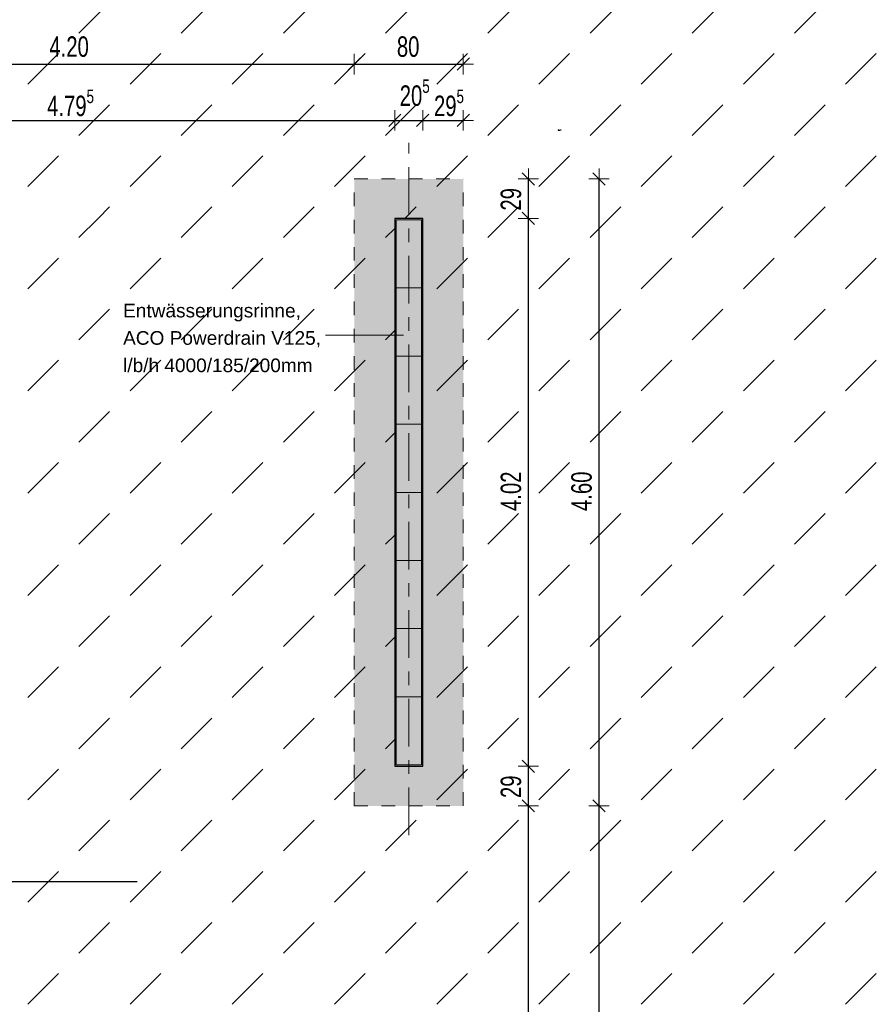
# Model space of a CAD drawing. Header units: metres. Extents: x 1333.9 to 1416.6, y -82.7 to -2.5.
# Tile 22 of 160: x 1353 to 1359.3, y -26.2 to -19. Entities that reach past the tile are written whole.
import ezdxf

# ---------------------------------------------------------------- set-up
doc = ezdxf.new("R2010")
doc.units = ezdxf.units.M
doc.header["$PDMODE"] = 65
for name, pattern in [('AUSGEZOGEN', [0]), ('STRICHPUNKT2_S5', [0.5, 0.35, -0.05, 0.05, -0.05]), ('VERDECKT2_S2', [0.15, 0.1, -0.05])]:
    doc.linetypes.add(name, pattern=pattern)
for name, color, linetype, lineweight in [('XR$2$Bodenplatte', 1, 'AUSGEZOGEN', 50), ('XR$2$Design', 4, 'AUSGEZOGEN', 13), ('XR$2$Fundament_1', 1, 'AUSGEZOGEN', 50), ('XR$2$Sanitär', 4, 'AUSGEZOGEN', 13), ('XR$3$Maßlinie 1_50', 7, 'AUSGEZOGEN', 25), ('XR$3$Text 1_100', 3, 'AUSGEZOGEN', 18), ('XR$3$Wand Mauerwerk tr', 42, 'AUSGEZOGEN', 18), ('XR$4$Muster', 4, 'AUSGEZOGEN', 13), ('XR$4$Möblierung', 4, 'AUSGEZOGEN', 13), ('XR$5$ZR_Heizung', 1, 'AUSGEZOGEN', 13)]:
    doc.layers.add(name, color=color, linetype=linetype, lineweight=lineweight)
doc.styles.add('ARIAL', font='arial.ttf')
doc.styles.add('TXT', font='txt_____.ttf')
doc.dimstyles.new('DIMSTYLE_3', dxfattribs={"dimtxt": 0.15, "dimasz": 0.15, "dimexe": 0, "dimexo": 0, "dimgap": 0.075, "dimtad": 2, "dimrnd": 0.005, "dimzin": 4, "dimdsep": 46, "dimtxsty": 'ARIAL', "dimblk1": 'ALL_ML_STRICH', "dimblk2": 'ALL_ML_STRICH', "dimsah": 1, "dimcen": 0, "dimclrd": 3, "dimclre": 3, "dimclrt": 3, "dimadec": 0, "dimazin": 0, "dimtfac": 1, "dimtdec": 0, "dimtix": 1, "dimtmove": 2, "dimatfit": 3, "dimfxl": 0, "dimtzin": 0, "dimlwd": 0, "dimlwe": 13, "dimarcsym": 0})
doc.dimstyles.new('DIMSTYLE_5', dxfattribs={"dimtxt": 0.15, "dimasz": 0.15, "dimexe": 0, "dimexo": 0, "dimgap": 0.075, "dimtad": 2, "dimdec": 1, "dimlfac": 100, "dimrnd": 0.5, "dimzin": 4, "dimdsep": 46, "dimtxsty": 'ARIAL', "dimblk1": 'ALL_ML_STRICH', "dimblk2": 'ALL_ML_STRICH', "dimsah": 1, "dimcen": 0, "dimclrd": 3, "dimclre": 3, "dimclrt": 3, "dimadec": 0, "dimazin": 0, "dimtfac": 1, "dimtdec": 0, "dimtix": 1, "dimtmove": 2, "dimatfit": 3, "dimfxl": 0, "dimtzin": 0, "dimlwd": 0, "dimlwe": 13, "dimarcsym": 0})
doc.dimstyles.new('DIMSTYLE_7', dxfattribs={"dimtxt": 0.15, "dimasz": 0.15, "dimexe": 0, "dimexo": 0, "dimgap": 0.075, "dimtad": 2, "dimdec": 1, "dimlfac": 100, "dimrnd": 0.5, "dimzin": 4, "dimdsep": 46, "dimtxsty": 'ARIAL', "dimblk1": 'ALL_ML_STRICH', "dimblk2": 'ALL_ML_STRICH', "dimsah": 1, "dimcen": 0, "dimclrd": 3, "dimclre": 3, "dimclrt": 3, "dimadec": 0, "dimazin": 0, "dimtfac": 1, "dimtdec": 0, "dimtix": 1, "dimtmove": 2, "dimatfit": 3, "dimfxl": 0, "dimtvp": 1.2, "dimtzin": 0, "dimlwd": 0, "dimlwe": 13, "dimarcsym": 0})
doc.dimstyles.new('DIMSTYLE_9', dxfattribs={"dimtxt": 0.15, "dimasz": 0.15, "dimexe": 0, "dimexo": 0, "dimgap": 0.075, "dimtad": 2, "dimdec": 3, "dimrnd": 0.005, "dimzin": 4, "dimdsep": 46, "dimtxsty": 'ARIAL', "dimblk1": 'ALL_ML_STRICH', "dimblk2": 'ALL_ML_STRICH', "dimsah": 1, "dimcen": 0, "dimclrd": 3, "dimclre": 3, "dimclrt": 3, "dimadec": 0, "dimazin": 0, "dimtfac": 1, "dimtdec": 0, "dimtix": 1, "dimtmove": 2, "dimatfit": 3, "dimfxl": 0, "dimtzin": 0, "dimlwd": 0, "dimlwe": 13, "dimarcsym": 0})

# ---------------------------------------------------------------- blocks, each defined once
blk = doc.blocks.new('ALL_ML_STRICH')
at = {"color": 0, "linetype": 'ByBlock', "lineweight": -2}
for p, q in [((0, -0.5), (0, 0.5)), ((-1, 0), (0.5, 0)), ((-0.3, -0.3), (0.3, 0.3))]:
    blk.add_line(p, q, dxfattribs=at)
blk = doc.blocks.new('*D126')
at = {"layer": 'DEFPOINTS', "color": 3, "linetype": 'AUSGEZOGEN', "lineweight": 13, "transparency": 33554687}
for p in [(1351.2701, -19.2775), (1351.2701, -19.8074), (1355.4701, -19.8074)]:
    blk.add_point(p, dxfattribs=at)
at = {"layer": 'XR$3$Maßlinie 1_50', "color": 3, "linetype": 'AUSGEZOGEN', "lineweight": -2, "transparency": 33554687}
for p, q in [((1351.2701, -19.2775), (1351.2701, -19.2775)), ((1351.2701, -19.2775), (1355.4701, -19.2775)), ((1355.4701, -19.2775), (1355.4701, -19.2775))]:
    blk.add_line(p, q, dxfattribs=at)
at = {"layer": 'XR$3$Maßlinie 1_50', "color": 3, "linetype": 'AUSGEZOGEN', "lineweight": 13, "transparency": 33554687, "xscale": 0.15, "yscale": 0.15, "zscale": 0.15, "rotation": 180}
blk.add_blockref('ALL_ML_STRICH', (1351.2701, -19.2775), dxfattribs=at)
at = {"layer": 'XR$3$Maßlinie 1_50', "color": 3, "linetype": 'AUSGEZOGEN', "lineweight": 13, "transparency": 33554687, "xscale": 0.15, "yscale": 0.15, "zscale": 0.15}
blk.add_blockref('ALL_ML_STRICH', (1355.4701, -19.2775), dxfattribs=at)
at = {"layer": 'XR$3$Maßlinie 1_50', "color": 3, "linetype": 'AUSGEZOGEN', "lineweight": 13, "transparency": 33554687, "insert": (1353.3781, -19.1499), "char_height": 0.15, "width": 0.428571, "attachment_point": 5, "style": 'ARIAL'}
blk.add_mtext('\\W0.71;\\A1;{\\A1;{4.20\\H0.099000;\\S^ ;}}', dxfattribs=at)
blk = doc.blocks.new('*D127')
at = {"layer": 'DEFPOINTS', "color": 3, "linetype": 'AUSGEZOGEN', "lineweight": 13, "transparency": 33554687}
for p in [(1355.4701, -19.2775), (1355.4701, -19.8074), (1356.2701, -19.8074)]:
    blk.add_point(p, dxfattribs=at)
at = {"layer": 'XR$3$Maßlinie 1_50', "color": 3, "linetype": 'AUSGEZOGEN', "lineweight": -2, "transparency": 33554687}
for p, q in [((1355.4701, -19.2775), (1355.4701, -19.2775)), ((1355.4701, -19.2775), (1356.2701, -19.2775)), ((1356.2701, -19.2775), (1356.2701, -19.2775))]:
    blk.add_line(p, q, dxfattribs=at)
at = {"layer": 'XR$3$Maßlinie 1_50', "color": 3, "linetype": 'AUSGEZOGEN', "lineweight": 13, "transparency": 33554687, "xscale": 0.15, "yscale": 0.15, "zscale": 0.15, "rotation": 180}
blk.add_blockref('ALL_ML_STRICH', (1355.4701, -19.2775), dxfattribs=at)
at = {"layer": 'XR$3$Maßlinie 1_50', "color": 3, "linetype": 'AUSGEZOGEN', "lineweight": 13, "transparency": 33554687, "xscale": 0.15, "yscale": 0.15, "zscale": 0.15}
blk.add_blockref('ALL_ML_STRICH', (1356.2701, -19.2775), dxfattribs=at)
at = {"layer": 'XR$3$Maßlinie 1_50', "color": 3, "linetype": 'AUSGEZOGEN', "lineweight": 13, "transparency": 33554687, "insert": (1355.8655, -19.1499), "char_height": 0.15, "width": 0.428571, "attachment_point": 5, "style": 'ARIAL'}
blk.add_mtext('\\W0.71;\\A1;{\\A1;{80\\H0.099000;\\S^ ;}}', dxfattribs=at)
blk = doc.blocks.new('*D132')
at = {"layer": 'DEFPOINTS', "color": 3, "linetype": 'AUSGEZOGEN', "lineweight": 13, "transparency": 33554687}
for p in [(1350.9727, -19.6902), (1350.9727, -20.4127), (1355.7676, -20.4094)]:
    blk.add_point(p, dxfattribs=at)
at = {"layer": 'XR$3$Maßlinie 1_50', "color": 3, "linetype": 'AUSGEZOGEN', "lineweight": -2, "transparency": 33554687}
for p, q in [((1350.9727, -19.6902), (1350.9727, -19.6902)), ((1350.9727, -19.6902), (1355.7676, -19.6902)), ((1355.7676, -19.6902), (1355.7676, -19.6902))]:
    blk.add_line(p, q, dxfattribs=at)
at = {"layer": 'XR$3$Maßlinie 1_50', "color": 3, "linetype": 'AUSGEZOGEN', "lineweight": 13, "transparency": 33554687, "xscale": 0.15, "yscale": 0.15, "zscale": 0.15, "rotation": 180}
blk.add_blockref('ALL_ML_STRICH', (1350.9727, -19.6902), dxfattribs=at)
at = {"layer": 'XR$3$Maßlinie 1_50', "color": 3, "linetype": 'AUSGEZOGEN', "lineweight": 13, "transparency": 33554687, "xscale": 0.15, "yscale": 0.15, "zscale": 0.15}
blk.add_blockref('ALL_ML_STRICH', (1355.7676, -19.6902), dxfattribs=at)
at = {"layer": 'XR$3$Maßlinie 1_50', "color": 3, "linetype": 'AUSGEZOGEN', "lineweight": 13, "transparency": 33554687, "insert": (1353.3888, -19.5627), "char_height": 0.15, "width": 0.535714, "attachment_point": 5, "style": 'ARIAL'}
blk.add_mtext('\\W0.71;\\A1;{\\A1;{4.79\\H0.099000;\\S5^ ;}}', dxfattribs=at)
blk = doc.blocks.new('*D133')
at = {"layer": 'DEFPOINTS', "color": 3, "linetype": 'AUSGEZOGEN', "lineweight": 13, "transparency": 33554687}
for p in [(1355.7676, -19.6902), (1355.7676, -20.4094), (1355.9727, -20.4094)]:
    blk.add_point(p, dxfattribs=at)
at = {"layer": 'XR$3$Maßlinie 1_50', "color": 3, "linetype": 'AUSGEZOGEN', "lineweight": -2, "transparency": 33554687}
for p, q in [((1355.7676, -19.6902), (1355.7676, -19.6902)), ((1355.7676, -19.6902), (1355.9727, -19.6902)), ((1355.9727, -19.6902), (1355.9727, -19.6902))]:
    blk.add_line(p, q, dxfattribs=at)
at = {"layer": 'XR$3$Maßlinie 1_50', "color": 3, "linetype": 'AUSGEZOGEN', "lineweight": 13, "transparency": 33554687, "xscale": 0.15, "yscale": 0.15, "zscale": 0.15, "rotation": 180}
blk.add_blockref('ALL_ML_STRICH', (1355.7676, -19.6902), dxfattribs=at)
at = {"layer": 'XR$3$Maßlinie 1_50', "color": 3, "linetype": 'AUSGEZOGEN', "lineweight": 13, "transparency": 33554687, "xscale": 0.15, "yscale": 0.15, "zscale": 0.15}
blk.add_blockref('ALL_ML_STRICH', (1355.9727, -19.6902), dxfattribs=at)
at = {"layer": 'XR$3$Maßlinie 1_50', "color": 3, "linetype": 'AUSGEZOGEN', "lineweight": 13, "transparency": 33554687, "insert": (1355.9137, -19.4877), "char_height": 0.15, "width": 0.428571, "attachment_point": 5, "style": 'ARIAL'}
blk.add_mtext('\\W0.71;\\A1;{\\A1;{20\\H0.099000;\\S5^ ;}}', dxfattribs=at)
blk = doc.blocks.new('*D134')
at = {"layer": 'DEFPOINTS', "color": 3, "linetype": 'AUSGEZOGEN', "lineweight": 13, "transparency": 33554687}
for p in [(1355.9727, -19.6902), (1356.2701, -20.1194), (1355.9727, -20.4094)]:
    blk.add_point(p, dxfattribs=at)
at = {"layer": 'XR$3$Maßlinie 1_50', "color": 3, "linetype": 'AUSGEZOGEN', "lineweight": -2, "transparency": 33554687}
for p, q in [((1355.9727, -19.6902), (1355.9727, -19.6902)), ((1355.9727, -19.6902), (1356.2701, -19.6902)), ((1356.2701, -19.6902), (1356.2701, -19.6902))]:
    blk.add_line(p, q, dxfattribs=at)
at = {"layer": 'XR$3$Maßlinie 1_50', "color": 3, "linetype": 'AUSGEZOGEN', "lineweight": 13, "transparency": 33554687, "xscale": 0.15, "yscale": 0.15, "zscale": 0.15, "rotation": 180}
blk.add_blockref('ALL_ML_STRICH', (1355.9727, -19.6902), dxfattribs=at)
at = {"layer": 'XR$3$Maßlinie 1_50', "color": 3, "linetype": 'AUSGEZOGEN', "lineweight": 13, "transparency": 33554687, "xscale": 0.15, "yscale": 0.15, "zscale": 0.15}
blk.add_blockref('ALL_ML_STRICH', (1356.2701, -19.6902), dxfattribs=at)
at = {"layer": 'XR$3$Maßlinie 1_50', "color": 3, "linetype": 'AUSGEZOGEN', "lineweight": 13, "transparency": 33554687, "insert": (1356.165, -19.5627), "char_height": 0.15, "width": 0.428571, "attachment_point": 5, "style": 'ARIAL'}
blk.add_mtext('\\W0.71;\\A1;{\\A1;{29\\H0.099000;\\S5^ ;}}', dxfattribs=at)
blk = doc.blocks.new('*D135')
at = {"layer": 'DEFPOINTS', "color": 3, "linetype": 'AUSGEZOGEN', "lineweight": 13, "transparency": 33554687}
for p in [(1356.0535, -24.7194), (1356.6293, -30.1182), (1356.7479, -30.1182)]:
    blk.add_point(p, dxfattribs=at)
at = {"layer": 'XR$3$Maßlinie 1_50', "color": 3, "linetype": 'AUSGEZOGEN', "lineweight": -2, "transparency": 33554687}
for p, q in [((1356.7479, -24.7194), (1356.7479, -24.7194)), ((1356.7479, -30.1182), (1356.7479, -24.7194)), ((1356.7479, -30.1182), (1356.7479, -30.1182))]:
    blk.add_line(p, q, dxfattribs=at)
at = {"layer": 'XR$3$Maßlinie 1_50', "color": 3, "linetype": 'AUSGEZOGEN', "lineweight": 13, "transparency": 33554687, "xscale": 0.15, "yscale": 0.15, "zscale": 0.15}
for p, rotation in [((1356.7479, -24.7194), 90), ((1356.7479, -30.1182), 270)]:
    blk.add_blockref('ALL_ML_STRICH', p, dxfattribs=dict(at, rotation=rotation))
at = {"layer": 'XR$3$Maßlinie 1_50', "color": 3, "linetype": 'AUSGEZOGEN', "lineweight": 13, "transparency": 33554687, "insert": (1356.6203, -27.4109), "char_height": 0.15, "width": 0.428571, "attachment_point": 5, "rotation": 90, "style": 'ARIAL'}
blk.add_mtext('\\W0.71;\\A1;{\\A1;{5.40\\H0.099000;\\S^ ;}}', dxfattribs=at)
blk = doc.blocks.new('*D136')
at = {"layer": 'DEFPOINTS', "color": 3, "linetype": 'AUSGEZOGEN', "lineweight": 13, "transparency": 33554687}
for p in [(1355.9727, -24.4294), (1356.0535, -24.7194), (1356.7479, -24.7194)]:
    blk.add_point(p, dxfattribs=at)
at = {"layer": 'XR$3$Maßlinie 1_50', "color": 3, "linetype": 'AUSGEZOGEN', "lineweight": -2, "transparency": 33554687}
for p, q in [((1356.7479, -24.4294), (1356.7479, -24.4294)), ((1356.7479, -24.7194), (1356.7479, -24.4294)), ((1356.7479, -24.7194), (1356.7479, -24.7194))]:
    blk.add_line(p, q, dxfattribs=at)
at = {"layer": 'XR$3$Maßlinie 1_50', "color": 3, "linetype": 'AUSGEZOGEN', "lineweight": 13, "transparency": 33554687, "xscale": 0.15, "yscale": 0.15, "zscale": 0.15}
for p, rotation in [((1356.7479, -24.4294), 90), ((1356.7479, -24.7194), 270)]:
    blk.add_blockref('ALL_ML_STRICH', p, dxfattribs=dict(at, rotation=rotation))
at = {"layer": 'XR$3$Maßlinie 1_50', "color": 3, "linetype": 'AUSGEZOGEN', "lineweight": 13, "transparency": 33554687, "insert": (1356.6203, -24.5793), "char_height": 0.15, "width": 0.428571, "attachment_point": 5, "rotation": 90, "style": 'ARIAL'}
blk.add_mtext('\\W0.71;\\A1;{\\A1;{29\\H0.099000;\\S^ ;}}', dxfattribs=at)
blk = doc.blocks.new('*D137')
at = {"layer": 'DEFPOINTS', "color": 3, "linetype": 'AUSGEZOGEN', "lineweight": 13, "transparency": 33554687}
for p in [(1355.9727, -20.4094), (1355.9727, -24.4294), (1356.7479, -24.4294)]:
    blk.add_point(p, dxfattribs=at)
at = {"layer": 'XR$3$Maßlinie 1_50', "color": 3, "linetype": 'AUSGEZOGEN', "lineweight": -2, "transparency": 33554687}
for p, q in [((1356.7479, -20.4094), (1356.7479, -20.4094)), ((1356.7479, -24.4294), (1356.7479, -20.4094)), ((1356.7479, -24.4294), (1356.7479, -24.4294))]:
    blk.add_line(p, q, dxfattribs=at)
at = {"layer": 'XR$3$Maßlinie 1_50', "color": 3, "linetype": 'AUSGEZOGEN', "lineweight": 13, "transparency": 33554687, "xscale": 0.15, "yscale": 0.15, "zscale": 0.15}
for p, rotation in [((1356.7479, -20.4094), 90), ((1356.7479, -24.4294), 270)]:
    blk.add_blockref('ALL_ML_STRICH', p, dxfattribs=dict(at, rotation=rotation))
at = {"layer": 'XR$3$Maßlinie 1_50', "color": 3, "linetype": 'AUSGEZOGEN', "lineweight": 13, "transparency": 33554687, "insert": (1356.6203, -22.4111), "char_height": 0.15, "width": 0.428571, "attachment_point": 5, "rotation": 90, "style": 'ARIAL'}
blk.add_mtext('\\W0.71;\\A1;{\\A1;{4.02\\H0.099000;\\S^ ;}}', dxfattribs=at)
blk = doc.blocks.new('*D138')
at = {"layer": 'DEFPOINTS', "color": 3, "linetype": 'AUSGEZOGEN', "lineweight": 13, "transparency": 33554687}
for p in [(1355.9334, -20.1194), (1355.9727, -20.4094), (1356.7479, -20.4094)]:
    blk.add_point(p, dxfattribs=at)
at = {"layer": 'XR$3$Maßlinie 1_50', "color": 3, "linetype": 'AUSGEZOGEN', "lineweight": -2, "transparency": 33554687}
for p, q in [((1356.7479, -20.1194), (1356.7479, -20.1194)), ((1356.7479, -20.4094), (1356.7479, -20.1194)), ((1356.7479, -20.4094), (1356.7479, -20.4094))]:
    blk.add_line(p, q, dxfattribs=at)
at = {"layer": 'XR$3$Maßlinie 1_50', "color": 3, "linetype": 'AUSGEZOGEN', "lineweight": 13, "transparency": 33554687, "xscale": 0.15, "yscale": 0.15, "zscale": 0.15}
for p, rotation in [((1356.7479, -20.1194), 90), ((1356.7479, -20.4094), 270)]:
    blk.add_blockref('ALL_ML_STRICH', p, dxfattribs=dict(at, rotation=rotation))
at = {"layer": 'XR$3$Maßlinie 1_50', "color": 3, "linetype": 'AUSGEZOGEN', "lineweight": 13, "transparency": 33554687, "insert": (1356.6203, -20.2693), "char_height": 0.15, "width": 0.428571, "attachment_point": 5, "rotation": 90, "style": 'ARIAL'}
blk.add_mtext('\\W0.71;\\A1;{\\A1;{29\\H0.099000;\\S^ ;}}', dxfattribs=at)
blk = doc.blocks.new('*D139')
at = {"layer": 'DEFPOINTS', "color": 3, "linetype": 'AUSGEZOGEN', "lineweight": 13, "transparency": 33554687}
for p in [(1356.2701, -24.7194), (1356.5834, -30.1182), (1357.2656, -30.1182)]:
    blk.add_point(p, dxfattribs=at)
at = {"layer": 'XR$3$Maßlinie 1_50', "color": 3, "linetype": 'AUSGEZOGEN', "lineweight": -2, "transparency": 33554687}
for p, q in [((1357.2656, -24.7194), (1357.2656, -24.7194)), ((1357.2656, -30.1182), (1357.2656, -24.7194)), ((1357.2656, -30.1182), (1357.2656, -30.1182))]:
    blk.add_line(p, q, dxfattribs=at)
at = {"layer": 'XR$3$Maßlinie 1_50', "color": 3, "linetype": 'AUSGEZOGEN', "lineweight": 13, "transparency": 33554687, "xscale": 0.15, "yscale": 0.15, "zscale": 0.15}
for p, rotation in [((1357.2656, -24.7194), 90), ((1357.2656, -30.1182), 270)]:
    blk.add_blockref('ALL_ML_STRICH', p, dxfattribs=dict(at, rotation=rotation))
at = {"layer": 'XR$3$Maßlinie 1_50', "color": 3, "linetype": 'AUSGEZOGEN', "lineweight": 13, "transparency": 33554687, "insert": (1357.138, -27.4109), "char_height": 0.15, "width": 0.428571, "attachment_point": 5, "rotation": 90, "style": 'ARIAL'}
blk.add_mtext('\\W0.71;\\A1;{\\A1;{5.40\\H0.099000;\\S^ ;}}', dxfattribs=at)
blk = doc.blocks.new('*D140')
at = {"layer": 'DEFPOINTS', "color": 3, "linetype": 'AUSGEZOGEN', "lineweight": 13, "transparency": 33554687}
for p in [(1356.2701, -20.1194), (1356.2701, -24.7194), (1357.2656, -24.7194)]:
    blk.add_point(p, dxfattribs=at)
at = {"layer": 'XR$3$Maßlinie 1_50', "color": 3, "linetype": 'AUSGEZOGEN', "lineweight": -2, "transparency": 33554687}
for p, q in [((1357.2656, -20.1194), (1357.2656, -20.1194)), ((1357.2656, -24.7194), (1357.2656, -20.1194)), ((1357.2656, -24.7194), (1357.2656, -24.7194))]:
    blk.add_line(p, q, dxfattribs=at)
at = {"layer": 'XR$3$Maßlinie 1_50', "color": 3, "linetype": 'AUSGEZOGEN', "lineweight": 13, "transparency": 33554687, "xscale": 0.15, "yscale": 0.15, "zscale": 0.15}
for p, rotation in [((1357.2656, -20.1194), 90), ((1357.2656, -24.7194), 270)]:
    blk.add_blockref('ALL_ML_STRICH', p, dxfattribs=dict(at, rotation=rotation))
at = {"layer": 'XR$3$Maßlinie 1_50', "color": 3, "linetype": 'AUSGEZOGEN', "lineweight": 13, "transparency": 33554687, "insert": (1357.138, -22.4114), "char_height": 0.15, "width": 0.428571, "attachment_point": 5, "rotation": 90, "style": 'ARIAL'}
blk.add_mtext('\\W0.71;\\A1;{\\A1;{4.60\\H0.099000;\\S^ ;}}', dxfattribs=at)
blk = doc.blocks.new('MUSTER_0')
at = {"layer": 'XR$4$Muster', "color": 52, "linetype": 'AUSGEZOGEN', "lineweight": 13, "transparency": 33554687}
for p, q in [((1353.45, -19.05), (1353.675, -18.825)), ((1354.2, -19.05), (1354.425, -18.825)), ((1355.7, -19.05), (1355.925, -18.825)), ((1356.45, -19.05), (1356.675, -18.825)), ((1357.2, -19.05), (1357.425, -18.825)), ((1357.95, -19.05), (1358.175, -18.825)), ((1358.7, -19.05), (1358.925, -18.825)), ((1353.075, -19.425), (1353.3, -19.2)), ((1353.825, -19.425), (1354.05, -19.2)), ((1354.575, -19.425), (1354.8, -19.2)), ((1355.325, -19.425), (1355.55, -19.2)), ((1356.075, -19.425), (1356.3, -19.2)), ((1356.825, -19.425), (1357.05, -19.2)), ((1357.575, -19.425), (1357.8, -19.2)), ((1358.325, -19.425), (1358.55, -19.2)), ((1359.075, -19.425), (1359.3, -19.2)), ((1353.45, -19.8), (1353.675, -19.575)), ((1354.2, -19.8), (1354.425, -19.575)), ((1354.95, -19.8), (1355.175, -19.575)), ((1355.7, -19.8), (1355.925, -19.575)), ((1356.45, -19.8), (1356.675, -19.575)), ((1357.2, -19.8), (1357.425, -19.575)), ((1357.95, -19.8), (1358.175, -19.575)), ((1358.7, -19.8), (1358.925, -19.575)), ((1353.825, -20.175), (1354.05, -19.95)), ((1354.575, -20.175), (1354.8, -19.95)), ((1355.325, -20.175), (1355.55, -19.95)), ((1356.075, -20.175), (1356.3, -19.95)), ((1356.825, -20.175), (1357.05, -19.95)), ((1357.575, -20.175), (1357.8, -19.95)), ((1358.325, -20.175), (1358.55, -19.95)), ((1359.075, -20.175), (1359.3, -19.95)), ((1355.8406, -20.4094), (1355.925, -20.325)), ((1356.45, -20.55), (1356.675, -20.325)), ((1357.2, -20.55), (1357.425, -20.325)), ((1357.95, -20.55), (1358.175, -20.325)), ((1358.7, -20.55), (1358.925, -20.325)), ((1355.7, -20.55), (1355.7676, -20.4824)), ((1353.075, -20.925), (1353.3, -20.7)), ((1353.825, -20.925), (1354.05, -20.7)), ((1354.575, -20.925), (1354.8, -20.7)), ((1355.325, -20.925), (1355.55, -20.7)), ((1356.075, -20.925), (1356.3, -20.7)), ((1356.825, -20.925), (1357.05, -20.7)), ((1357.575, -20.925), (1357.8, -20.7)), ((1358.325, -20.925), (1358.55, -20.7)), ((1359.075, -20.925), (1359.3, -20.7)), ((1353.45, -21.3), (1353.675, -21.075)), ((1354.2, -21.3), (1354.425, -21.075)), ((1354.95, -21.3), (1355.175, -21.075)), ((1356.45, -21.3), (1356.675, -21.075)), ((1357.2, -21.3), (1357.425, -21.075)), ((1357.95, -21.3), (1358.175, -21.075)), ((1358.7, -21.3), (1358.925, -21.075)), ((1355.7, -21.3), (1355.7676, -21.2324)), ((1353.075, -21.675), (1353.3, -21.45)), ((1353.825, -21.675), (1354.05, -21.45)), ((1354.575, -21.675), (1354.8, -21.45)), ((1355.325, -21.675), (1355.55, -21.45)), ((1356.075, -21.675), (1356.3, -21.45)), ((1356.825, -21.675), (1357.05, -21.45)), ((1357.575, -21.675), (1357.8, -21.45)), ((1358.325, -21.675), (1358.55, -21.45)), ((1359.075, -21.675), (1359.3, -21.45)), ((1353.45, -22.05), (1353.675, -21.825)), ((1354.2, -22.05), (1354.425, -21.825)), ((1354.95, -22.05), (1355.175, -21.825)), ((1356.45, -22.05), (1356.675, -21.825)), ((1357.2, -22.05), (1357.425, -21.825)), ((1357.95, -22.05), (1358.175, -21.825)), ((1358.7, -22.05), (1358.925, -21.825)), ((1355.7, -22.05), (1355.7676, -21.9824)), ((1353.075, -22.425), (1353.3, -22.2)), ((1353.825, -22.425), (1354.05, -22.2)), ((1354.575, -22.425), (1354.8, -22.2)), ((1355.325, -22.425), (1355.55, -22.2)), ((1356.075, -22.425), (1356.3, -22.2)), ((1356.825, -22.425), (1357.05, -22.2)), ((1357.575, -22.425), (1357.8, -22.2)), ((1358.325, -22.425), (1358.55, -22.2)), ((1359.075, -22.425), (1359.3, -22.2)), ((1353.45, -22.8), (1353.675, -22.575)), ((1354.2, -22.8), (1354.425, -22.575)), ((1354.95, -22.8), (1355.175, -22.575)), ((1356.45, -22.8), (1356.675, -22.575)), ((1357.2, -22.8), (1357.425, -22.575)), ((1357.95, -22.8), (1358.175, -22.575)), ((1358.7, -22.8), (1358.925, -22.575)), ((1355.7, -22.8), (1355.7676, -22.7324)), ((1353.075, -23.175), (1353.3, -22.95)), ((1353.825, -23.175), (1354.05, -22.95)), ((1354.575, -23.175), (1354.8, -22.95)), ((1355.325, -23.175), (1355.55, -22.95)), ((1356.075, -23.175), (1356.3, -22.95)), ((1356.825, -23.175), (1357.05, -22.95)), ((1357.575, -23.175), (1357.8, -22.95)), ((1358.325, -23.175), (1358.55, -22.95)), ((1359.075, -23.175), (1359.3, -22.95)), ((1353.45, -23.55), (1353.675, -23.325)), ((1354.2, -23.55), (1354.425, -23.325)), ((1354.95, -23.55), (1355.175, -23.325)), ((1356.45, -23.55), (1356.675, -23.325)), ((1357.2, -23.55), (1357.425, -23.325)), ((1357.95, -23.55), (1358.175, -23.325)), ((1358.7, -23.55), (1358.925, -23.325)), ((1355.7, -23.55), (1355.7676, -23.4824)), ((1353.075, -23.925), (1353.3, -23.7)), ((1353.825, -23.925), (1354.05, -23.7)), ((1354.575, -23.925), (1354.8, -23.7)), ((1355.325, -23.925), (1355.55, -23.7)), ((1356.075, -23.925), (1356.3, -23.7)), ((1356.825, -23.925), (1357.05, -23.7)), ((1357.575, -23.925), (1357.8, -23.7)), ((1358.325, -23.925), (1358.55, -23.7)), ((1359.075, -23.925), (1359.3, -23.7)), ((1353.45, -24.3), (1353.675, -24.075)), ((1354.2, -24.3), (1354.425, -24.075)), ((1354.95, -24.3), (1355.175, -24.075)), ((1356.45, -24.3), (1356.675, -24.075)), ((1357.2, -24.3), (1357.425, -24.075)), ((1357.95, -24.3), (1358.175, -24.075)), ((1358.7, -24.3), (1358.925, -24.075)), ((1355.7, -24.3), (1355.7676, -24.2324)), ((1353.075, -24.675), (1353.3, -24.45)), ((1353.825, -24.675), (1354.05, -24.45)), ((1354.575, -24.675), (1354.8, -24.45)), ((1355.325, -24.675), (1355.55, -24.45)), ((1356.075, -24.675), (1356.3, -24.45)), ((1356.825, -24.675), (1357.05, -24.45)), ((1357.575, -24.675), (1357.8, -24.45)), ((1358.325, -24.675), (1358.55, -24.45)), ((1359.075, -24.675), (1359.3, -24.45)), ((1353.45, -25.05), (1353.675, -24.825)), ((1354.2, -25.05), (1354.425, -24.825)), ((1354.95, -25.05), (1355.175, -24.825)), ((1355.7, -25.05), (1355.925, -24.825)), ((1356.45, -25.05), (1356.675, -24.825)), ((1357.2, -25.05), (1357.425, -24.825)), ((1357.95, -25.05), (1358.175, -24.825)), ((1358.7, -25.05), (1358.925, -24.825)), ((1353.075, -25.425), (1353.3, -25.2)), ((1353.825, -25.425), (1354.05, -25.2)), ((1354.575, -25.425), (1354.8, -25.2)), ((1355.325, -25.425), (1355.55, -25.2)), ((1356.075, -25.425), (1356.3, -25.2)), ((1356.825, -25.425), (1357.05, -25.2)), ((1357.575, -25.425), (1357.8, -25.2)), ((1358.325, -25.425), (1358.55, -25.2)), ((1359.075, -25.425), (1359.3, -25.2)), ((1353.45, -25.8), (1353.675, -25.575)), ((1354.2, -25.8), (1354.425, -25.575)), ((1354.95, -25.8), (1355.175, -25.575)), ((1355.7, -25.8), (1355.925, -25.575)), ((1356.45, -25.8), (1356.675, -25.575)), ((1357.2, -25.8), (1357.425, -25.575)), ((1357.95, -25.8), (1358.175, -25.575)), ((1358.7, -25.8), (1358.925, -25.575)), ((1353.075, -26.175), (1353.3, -25.95)), ((1353.825, -26.175), (1354.05, -25.95)), ((1354.575, -26.175), (1354.8, -25.95)), ((1355.325, -26.175), (1355.55, -25.95)), ((1356.075, -26.175), (1356.3, -25.95)), ((1356.825, -26.175), (1357.05, -25.95)), ((1357.575, -26.175), (1357.8, -25.95)), ((1358.325, -26.175), (1358.55, -25.95)), ((1359.075, -26.175), (1359.3, -25.95))]:
    blk.add_line(p, q, dxfattribs=at)
for points in [[(1354.95, -19.05), (1355.0871, -18.9129), (1355.0871, -18.9129), (1355.175, -18.825)], [(1353.075, -20.175), (1353.1872, -20.0628), (1353.1872, -20.0628), (1353.3, -19.95)], [(1353.45, -20.55), (1353.5906, -20.4094), (1353.5906, -20.4094), (1353.675, -20.325)], [(1354.2, -20.55), (1354.3406, -20.4094), (1354.3406, -20.4094), (1354.425, -20.325)], [(1354.95, -20.55), (1355.0906, -20.4094), (1355.0906, -20.4094), (1355.175, -20.325)]]:
    blk.add_lwpolyline(points, dxfattribs=at)

msp = doc.modelspace()

# ---------------------------------------------------------------- hatches: boundary and pattern name
at = {"layer": 'XR$4$Möblierung', "linetype": 'AUSGEZOGEN', "lineweight": 13, "true_color": 0x9ec9dc, "transparency": 33554687}
msp.add_hatch(color=9, dxfattribs=at).paths.add_polyline_path([(1355.4701, -20.1194), (1355.4701, -24.7194), (1356.2701, -24.7194), (1356.2701, -20.1194)])

# ---------------------------------------------------------------- linework, layer by layer
at = {"layer": 'XR$2$Bodenplatte', "color": 7, "linetype": 'AUSGEZOGEN', "lineweight": 25, "transparency": 33554687}
msp.add_lwpolyline([(1355.7676, -24.4294), (1355.9727, -24.4294), (1355.9727, -20.4094), (1355.7676, -20.4094), (1355.7676, -24.4294)], close=True, dxfattribs=at)
at = {"layer": 'XR$2$Design', "color": 35, "linetype": 'STRICHPUNKT2_S5', "lineweight": 13, "transparency": 33554687}
msp.add_line((1355.8701, -24.9344), (1355.8701, -19.8545), dxfattribs=at)
at = {"layer": 'XR$2$Fundament_1', "color": 4, "linetype": 'VERDECKT2_S2', "lineweight": 13, "transparency": 33554687}
for p, q in [((1355.4701, -20.1194), (1356.2701, -20.1194)), ((1355.4701, -24.7194), (1355.4701, -20.1194)), ((1356.2701, -24.7194), (1356.2701, -20.1194)), ((1355.4701, -24.7194), (1356.2701, -24.7194))]:
    msp.add_line(p, q, dxfattribs=at)
at = {"layer": 'XR$2$Sanitär', "color": 4, "linetype": 'AUSGEZOGEN', "lineweight": 13, "transparency": 33554687}
for p, q in [((1355.9627, -20.9194), (1355.7776, -20.9194)), ((1355.9627, -21.4194), (1355.7776, -21.4194)), ((1355.9627, -21.9194), (1355.7776, -21.9194)), ((1355.9627, -22.4194), (1355.7776, -22.4194)), ((1355.9627, -22.9194), (1355.7776, -22.9194)), ((1355.9627, -23.4194), (1355.7776, -23.4194)), ((1355.9627, -23.9194), (1355.7776, -23.9194))]:
    msp.add_line(p, q, dxfattribs=at)
msp.add_lwpolyline([(1355.7776, -24.4194), (1355.9627, -24.4194), (1355.9627, -20.4194), (1355.7776, -20.4194), (1355.7776, -24.4194)], close=True, dxfattribs=at)
at = {"layer": 'XR$3$Text 1_100', "transparency": 33554687}
msp.add_line((1355.2586, -21.2669), (1355.8319, -21.2669), dxfattribs=at)
at = {"layer": 'XR$3$Wand Mauerwerk tr', "color": 4, "linetype": 'AUSGEZOGEN', "lineweight": 25, "transparency": 33554687}
msp.add_line((1351.116, -25.2733), (1353.8777, -25.2733), dxfattribs=at)

# ---------------------------------------------------------------- block references
at = {"layer": 'XR$4$Muster', "color": 52, "linetype": 'AUSGEZOGEN', "lineweight": 13, "transparency": 33554687}
msp.add_blockref('MUSTER_0', (0, 0), dxfattribs=at)

# ---------------------------------------------------------------- texts
at = {"layer": 'XR$3$Text 1_100', "transparency": 33554687, "insert": (1353.7743, -21.0357), "char_height": 0.1, "width": 1.508596, "attachment_point": 1, "line_spacing_factor": 1.204819, "style": 'ARIAL'}
msp.add_mtext('\\A1;{\\fArial|i0|b0;\\H0.100000;\\W1.000000;\\C7;Entwässerungsrinne,}\\P{\\fArial|i0|b0;\\H0.100000;\\W1.000000;\\C7;ACO Powerdrain V125,}\\P{\\fArial|i0|b0;\\H0.100000;\\W1.000000;\\C7;l/b/h 4000/185/200mm}\\P', dxfattribs=at)
at = {"layer": 'XR$5$ZR_Heizung', "color": 7, "transparency": 33554687, "insert": (1356.9646, -19.7606), "char_height": 0.001374, "width": 0.030887, "attachment_point": 1, "line_spacing_factor": 1.024096, "style": 'TXT'}
msp.add_mtext('\\W2.65;RS -1,04\\P32,56', dxfattribs=at)

# ---------------------------------------------------------------- dimensions: what is measured, and where the dimension line sits
at = {"layer": 'XR$3$Maßlinie 1_50', "color": 3, "linetype": 'AUSGEZOGEN', "lineweight": 13, "transparency": 33554687}
for base, p1, p2, dimstyle, picture, middle in [((1355.4701, -19.2775), (1351.2701, -19.2775), (1355.4701, -19.2775), 'DIMSTYLE_3', '*D126', (1353.3781, -19.1499)), ((1356.2701, -19.2775), (1355.4701, -19.2775), (1356.2701, -19.2775), 'DIMSTYLE_5', '*D127', (1355.8655, -19.1499)), ((1355.9727, -19.6902), (1355.7676, -19.6902), (1355.9727, -19.6902), 'DIMSTYLE_7', '*D133', (1355.9137, -19.4877)), ((1355.7676, -19.6902), (1350.9727, -19.6902), (1355.7676, -19.6902), 'DIMSTYLE_9', '*D132', (1353.3888, -19.5627)), ((1356.2701, -19.6902), (1355.9727, -19.6902), (1356.2701, -19.6902), 'DIMSTYLE_7', '*D134', (1356.165, -19.5627))]:
    dim = msp.add_linear_dim(base=base, p1=p1, p2=p2, dimstyle=dimstyle, override={"dimpost": '<>', "dimclrd": 3, "dimclre": 3, "dimclrt": 3, "dimlwd": 0, "dimlwe": 13}, dxfattribs=at)
    dim.commit()
    dim.dimension.update_dxf_attribs({"geometry": picture, "text_midpoint": middle, "dimtype": 160})
for base, p1, p2, dimstyle, picture, middle in [((1356.7479, -20.1194), (1356.7479, -20.4094), (1356.7479, -20.1194), 'DIMSTYLE_7', '*D138', (1356.6203, -20.2693)), ((1357.2656, -20.1194), (1357.2656, -24.7194), (1357.2656, -20.1194), 'DIMSTYLE_3', '*D140', (1357.138, -22.4114)), ((1356.7479, -20.4094), (1356.7479, -24.4294), (1356.7479, -20.4094), 'DIMSTYLE_3', '*D137', (1356.6203, -22.4111)), ((1356.7479, -24.4294), (1356.7479, -24.7194), (1356.7479, -24.4294), 'DIMSTYLE_7', '*D136', (1356.6203, -24.5793)), ((1356.7479, -24.7194), (1356.7479, -30.1182), (1356.7479, -24.7194), 'DIMSTYLE_3', '*D135', (1356.6203, -27.4109)), ((1357.2656, -24.7194), (1357.2656, -30.1182), (1357.2656, -24.7194), 'DIMSTYLE_3', '*D139', (1357.138, -27.4109))]:
    dim = msp.add_linear_dim(base=base, p1=p1, p2=p2, angle=90, dimstyle=dimstyle, override={"dimpost": '<>', "dimclrd": 3, "dimclre": 3, "dimclrt": 3, "dimlwd": 0, "dimlwe": 13}, dxfattribs=at)
    dim.commit()
    dim.dimension.update_dxf_attribs({"geometry": picture, "text_midpoint": middle, "dimtype": 160})

doc.saveas('drawing.dxf')
